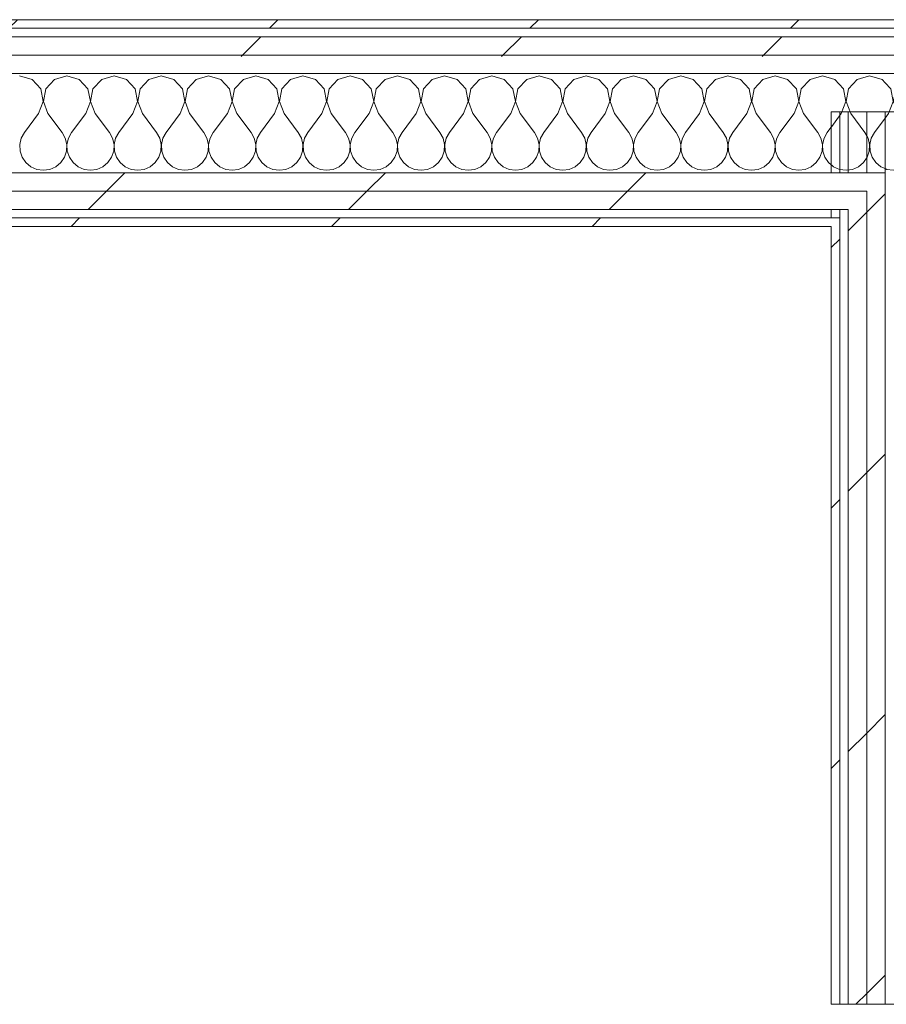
# Model space of a CAD drawing. Header units: millimetres. Extents: x -40968 to 77376, y -17881 to 4746.
# Tile 185 of 256: x 2050 to 2662, y -12619 to -11924. Entities that reach past the tile are written whole.
import ezdxf

# ---------------------------------------------------------------- set-up
doc = ezdxf.new("R2010")
doc.units = ezdxf.units.MM
doc.header["$MEASUREMENT"] = 0
doc.linetypes.add('Wipeout_Contour', pattern=[1000, 0, -1000])
doc.layers.add('Nuevo_08_E_Envans secs', color=7, linetype='Continuous')
doc.layers.add('Nuevo_Puertas Archicad', color=7, linetype='Continuous')
doc.layers.add('Nuevo_08_E_Envans secs_Pluma_Nº__1', color=7, linetype='Continuous', lineweight=5)
doc.layers.add('Nuevo_Puertas Archicad_Pluma_Nº__1', color=7, linetype='Continuous', lineweight=5)
for name, color, linetype, lineweight, true_color in [('Nuevo_08_E_Envans secs_Pluma_Nº__102', 7, 'Continuous', 5, 0xcccccc), ('Nuevo_08_E_Envans secs_Pluma_Nº__171', 171, 'Continuous', 13, 0xaaaaff), ('Nuevo_08_E_Envans secs_Pluma_Nº__177', 7, 'Continuous', 15, 0xf7e046)]:
    doc.layers.add(name, color=color, linetype=linetype, lineweight=lineweight, true_color=true_color)
pattern_1 = [(45, (0, 0), (-183.848, 183.848), [195, -65]), (45, (7e-14, 183.85), (-183.848, 183.848), [195, -65])]

# ---------------------------------------------------------------- blocks, each defined once
blk = doc.blocks.new('Puerta Rápida Enrrollable 27')
at = {"layer": 'Nuevo_Puertas Archicad_Pluma_Nº__1', "color": 7, "linetype": 'Continuous', "lineweight": 5}
for p, q in [((550, 38), (550, 108)), ((550, 25), (550, 38)), ((550, 12), (550, 25)), ((550, 6), (550, 12)), ((550, 0), (550, 6))]:
    blk.add_line(p, q, dxfattribs=at)
blk = doc.blocks.new('Muro_74_5', base_point=(2622.91, -17276.98))
at = {"color": 254, "linetype": 'Wipeout_Contour', "lineweight": 0, "ltscale": 50325.289564}
blk.add_wipeout([(2628.91, -11988.98), (2622.91, -11988.98), (2622.91, -12619.14), (2628.91, -12619.14)], dxfattribs=at).dxf.layer = 'Nuevo_08_E_Envans secs'
at = {"color": 254, "linetype": 'Wipeout_Contour', "lineweight": 0, "ltscale": 49361.365133}
blk.add_wipeout([(2647.91, -12057.98), (2660.91, -12057.98), (2660.91, -12044.98), (2647.91, -12044.98)], dxfattribs=at).dxf.layer = 'Nuevo_08_E_Envans secs'
at = {"layer": 'Nuevo_08_E_Envans secs_Pluma_Nº__171', "linetype": 'Continuous', "lineweight": 13, "true_color": 0xaaaaff}
h = blk.add_hatch(dxfattribs=at)
h.set_pattern_fill('Panellat_HPL_0005', color=161, style=0, pattern_type=2)
h.set_pattern_definition(pattern_1)
h.paths.add_polyline_path([(2628.91, -11988.98), (2622.91, -11988.98), (2622.91, -12619.14), (2628.91, -12619.14)])
at = {"layer": 'Nuevo_08_E_Envans secs_Pluma_Nº__177', "linetype": 'Continuous', "lineweight": 15, "true_color": 0xf7e046}
h = blk.add_hatch(dxfattribs=at)
h.set_pattern_fill('Panellat_HPL_0005', color=53, style=0, pattern_type=2)
h.set_pattern_definition(pattern_1)
h.paths.add_polyline_path([(2647.91, -12057.98), (2660.91, -12057.98), (2660.91, -12044.98), (2647.91, -12044.98)])
at = {"layer": 'Nuevo_08_E_Envans secs_Pluma_Nº__1', "color": 7, "linetype": 'Continuous', "lineweight": 5}
for p, q in [((2628.91, -12619.14), (2628.91, -11988.98)), ((2628.91, -12063.98), (2628.91, -12069.98)), ((2622.91, -12619.14), (2628.91, -12619.14))]:
    blk.add_line(p, q, dxfattribs=at)
at = {"layer": 'Nuevo_08_E_Envans secs_Pluma_Nº__1', "color": 7, "linetype": 'Continuous', "lineweight": 5, "flags": 128}
for points in [[(2628.91, -11988.98), (2622.91, -11988.98)], [(2622.91, -11988.98), (2622.91, -12619.14)]]:
    blk.add_lwpolyline(points, dxfattribs=at)
at = {"color": 254, "linetype": 'Wipeout_Contour', "lineweight": 0, "ltscale": 49398.475929}
blk.add_wipeout([(2647.91, -12063.98), (2660.91, -12063.98), (2660.91, -12057.98), (2647.91, -12057.98)], dxfattribs=at).dxf.layer = 'Nuevo_08_E_Envans secs'
at = {"layer": 'Nuevo_08_E_Envans secs_Pluma_Nº__177', "linetype": 'Continuous', "lineweight": 15, "true_color": 0xf7e046}
h = blk.add_hatch(dxfattribs=at)
h.set_pattern_fill('Panellat_HPL_0005', color=53, style=0, pattern_type=2)
h.set_pattern_definition(pattern_1)
h.paths.add_polyline_path([(2647.91, -12063.98), (2660.91, -12063.98), (2660.91, -12057.98), (2647.91, -12057.98)])
at = {"color": 254, "linetype": 'Wipeout_Contour', "lineweight": 0, "ltscale": 49387.32522}
blk.add_wipeout([(2634.91, -12063.98), (2647.91, -12063.98), (2647.91, -12057.98), (2634.91, -12057.98)], dxfattribs=at).dxf.layer = 'Nuevo_08_E_Envans secs'
at = {"layer": 'Nuevo_08_E_Envans secs_Pluma_Nº__177', "linetype": 'Continuous', "lineweight": 15, "true_color": 0xf7e046}
h = blk.add_hatch(dxfattribs=at)
h.set_pattern_fill('Panellat_HPL_0005', color=53, style=0, pattern_type=2)
h.set_pattern_definition(pattern_1)
h.paths.add_polyline_path([(2634.91, -12063.98), (2647.91, -12063.98), (2647.91, -12057.98), (2634.91, -12057.98)])
at = {"color": 254, "linetype": 'Wipeout_Contour', "lineweight": 0, "ltscale": 49421.915255}
blk.add_wipeout([(2647.91, -12069.98), (2660.91, -12069.98), (2660.91, -12063.98), (2647.91, -12063.98)], dxfattribs=at).dxf.layer = 'Nuevo_08_E_Envans secs'
at = {"layer": 'Nuevo_08_E_Envans secs_Pluma_Nº__177', "linetype": 'Continuous', "lineweight": 15, "true_color": 0xf7e046}
h = blk.add_hatch(dxfattribs=at)
h.set_pattern_fill('Panellat_HPL_0005', color=53, style=0, pattern_type=2)
h.set_pattern_definition(pattern_1)
h.paths.add_polyline_path([(2647.91, -12069.98), (2660.91, -12069.98), (2660.91, -12063.98), (2647.91, -12063.98)])
at = {"color": 254, "linetype": 'Wipeout_Contour', "lineweight": 0, "ltscale": 49410.769836}
blk.add_wipeout([(2634.91, -12069.98), (2647.91, -12069.98), (2647.91, -12063.98), (2634.91, -12063.98)], dxfattribs=at).dxf.layer = 'Nuevo_08_E_Envans secs'
at = {"layer": 'Nuevo_08_E_Envans secs_Pluma_Nº__177', "linetype": 'Continuous', "lineweight": 15, "true_color": 0xf7e046}
h = blk.add_hatch(dxfattribs=at)
h.set_pattern_fill('Panellat_HPL_0005', color=53, style=0, pattern_type=2)
h.set_pattern_definition(pattern_1)
h.paths.add_polyline_path([(2634.91, -12069.98), (2647.91, -12069.98), (2647.91, -12063.98), (2634.91, -12063.98)])
at = {"color": 254, "linetype": 'Wipeout_Contour', "lineweight": 0, "ltscale": 50349.226129}
blk.add_wipeout([(2660.91, -11988.98), (2647.91, -11988.98), (2647.91, -12619.14), (2660.91, -12619.14)], dxfattribs=at).dxf.layer = 'Nuevo_08_E_Envans secs'
at = {"layer": 'Nuevo_08_E_Envans secs_Pluma_Nº__177', "linetype": 'Continuous', "lineweight": 15, "true_color": 0xf7e046}
h = blk.add_hatch(dxfattribs=at)
h.set_pattern_fill('Panellat_HPL_0005', color=53, style=0, pattern_type=2)
h.set_pattern_definition(pattern_1)
h.paths.add_polyline_path([(2660.91, -11988.98), (2647.91, -11988.98), (2647.91, -12619.14), (2660.91, -12619.14)])
at = {"layer": 'Nuevo_08_E_Envans secs_Pluma_Nº__1', "color": 7, "linetype": 'Continuous', "lineweight": 5}
for p, q in [((2660.91, -12619.14), (2660.91, -11988.98)), ((2660.91, -12031.98), (2660.91, -12044.98)), ((2660.91, -12044.98), (2660.91, -12057.98)), ((2660.91, -12057.98), (2660.91, -12063.98)), ((2660.91, -12063.98), (2660.91, -12069.98)), ((2660.91, -12619.14), (2730.91, -12619.14))]:
    blk.add_line(p, q, dxfattribs=at)
at = {"layer": 'Nuevo_08_E_Envans secs_Pluma_Nº__1', "color": 7, "linetype": 'Continuous', "lineweight": 5, "flags": 128}
blk.add_lwpolyline([(2730.91, -11988.98), (2660.91, -11988.98)], dxfattribs=at)
at = {"color": 254, "linetype": 'Wipeout_Contour', "lineweight": 0, "ltscale": 50338.279406}
blk.add_wipeout([(2647.91, -11988.98), (2634.91, -11988.98), (2634.91, -12619.14), (2647.91, -12619.14)], dxfattribs=at).dxf.layer = 'Nuevo_08_E_Envans secs'
at = {"layer": 'Nuevo_08_E_Envans secs_Pluma_Nº__177', "linetype": 'Continuous', "lineweight": 15, "true_color": 0xf7e046}
h = blk.add_hatch(dxfattribs=at)
h.set_pattern_fill('Panellat_HPL_0005', color=53, style=0, pattern_type=2)
h.set_pattern_definition(pattern_1)
h.paths.add_polyline_path([(2647.91, -11988.98), (2634.91, -11988.98), (2634.91, -12619.14), (2647.91, -12619.14)])
at = {"layer": 'Nuevo_08_E_Envans secs_Pluma_Nº__1', "color": 7, "linetype": 'Continuous', "lineweight": 5}
for p, q in [((2634.91, -12619.14), (2634.91, -11988.98)), ((2647.91, -12619.14), (2647.91, -11988.98)), ((2647.91, -12044.98), (2647.91, -12057.98)), ((2634.91, -12057.98), (2634.91, -12063.98)), ((2647.91, -12057.98), (2647.91, -12063.98)), ((2634.91, -12063.98), (2634.91, -12069.98)), ((2647.91, -12063.98), (2647.91, -12069.98)), ((2628.91, -12619.14), (2634.91, -12619.14)), ((2634.91, -12619.14), (2647.91, -12619.14)), ((2647.91, -12619.14), (2660.91, -12619.14))]:
    blk.add_line(p, q, dxfattribs=at)
at = {"layer": 'Nuevo_08_E_Envans secs_Pluma_Nº__1', "color": 7, "linetype": 'Continuous', "lineweight": 5, "flags": 128}
for points in [[(2634.91, -11988.98), (2628.91, -11988.98)], [(2647.91, -11988.98), (2634.91, -11988.98)], [(2660.91, -11988.98), (2647.91, -11988.98)]]:
    blk.add_lwpolyline(points, dxfattribs=at)
at = {"layer": 'Nuevo_Puertas Archicad', "color": 253, "linetype": 'Continuous', "lineweight": 5, "true_color": 0xa4a4a6, "xscale": -1, "zscale": 1000, "rotation": 270}
blk.add_blockref('Puerta Rápida Enrrollable 27', (2622.91, -13169.14), dxfattribs=at)
blk = doc.blocks.new('*X401')
at = {"layer": 'Nuevo_08_E_Envans secs_Pluma_Nº__102', "color": 254, "linetype": 'Continuous', "lineweight": 5, "true_color": 0xcccccc}
for p, q in [((2683.33, -11963.64), (2674.57, -11966.13)), ((2692.1, -11966.13), (2683.33, -11963.64)), ((2716.67, -11963.64), (2707.9, -11966.13)), ((2725.43, -11966.13), (2716.67, -11963.64)), ((2664.91, -11972.86), (2660.91, -11968.49)), ((2674.57, -11966.13), (2668.43, -11972.86)), ((2698.24, -11972.86), (2692.1, -11966.13)), ((2707.9, -11966.13), (2701.76, -11972.86)), ((2730.91, -11972.13), (2725.43, -11966.13)), ((2666.6, -11981.81), (2664.91, -11972.86)), ((2668.43, -11972.86), (2666.73, -11981.81)), ((2699.93, -11981.81), (2698.24, -11972.86)), ((2701.76, -11972.86), (2700.07, -11981.81)), ((2663.33, -11990.31), (2666.6, -11981.81)), ((2666.73, -11981.81), (2670, -11990.31)), ((2696.67, -11990.31), (2699.93, -11981.81)), ((2700.07, -11981.81), (2703.33, -11990.31)), ((2663.33, -11990.31), (2660.91, -11993.54)), ((2670, -11990.31), (2680, -12003.64)), ((2696.67, -11990.31), (2686.67, -12003.64)), ((2703.33, -11990.31), (2713.33, -12003.64)), ((2730, -11990.31), (2720, -12003.64)), ((2730, -11990.31), (2730.91, -11987.93)), ((2682.23, -12007.67), (2680, -12003.64)), ((2686.67, -12003.64), (2684.44, -12007.67)), ((2715.56, -12007.67), (2713.33, -12003.64)), ((2720, -12003.64), (2717.77, -12007.67)), ((2683.27, -12012.15), (2682.23, -12007.67)), ((2683.04, -12016.74), (2683.27, -12012.15)), ((2684.44, -12007.67), (2683.4, -12012.15)), ((2683.4, -12012.15), (2683.62, -12016.74)), ((2716.6, -12012.15), (2715.56, -12007.67)), ((2716.38, -12016.74), (2716.6, -12012.15)), ((2717.77, -12007.67), (2716.73, -12012.15)), ((2716.73, -12012.15), (2716.96, -12016.74)), ((2681.57, -12021.1), (2683.04, -12016.74)), ((2683.62, -12016.74), (2685.09, -12021.1)), ((2714.91, -12021.1), (2716.38, -12016.74)), ((2716.96, -12016.74), (2718.43, -12021.1)), ((2675.43, -12027.82), (2678.97, -12024.89)), ((2678.97, -12024.89), (2681.57, -12021.1)), ((2685.09, -12021.1), (2687.7, -12024.89)), ((2687.7, -12024.89), (2691.24, -12027.82)), ((2708.76, -12027.82), (2712.3, -12024.89)), ((2712.3, -12024.89), (2714.91, -12021.1)), ((2718.43, -12021.1), (2721.03, -12024.89)), ((2721.03, -12024.89), (2724.57, -12027.82)), ((2660.91, -12029.15), (2662.11, -12029.67)), ((2662.11, -12029.67), (2666.67, -12030.31)), ((2666.67, -12030.31), (2671.22, -12029.67)), ((2671.22, -12029.67), (2675.43, -12027.82)), ((2691.24, -12027.82), (2695.45, -12029.67)), ((2695.45, -12029.67), (2700, -12030.31)), ((2700, -12030.31), (2704.55, -12029.67)), ((2704.55, -12029.67), (2708.76, -12027.82)), ((2724.57, -12027.82), (2728.78, -12029.67)), ((2728.78, -12029.67), (2730.91, -12029.97))]:
    blk.add_line(p, q, dxfattribs=at)
blk = doc.blocks.new('*X402')
at = {"layer": 'Nuevo_08_E_Envans secs_Pluma_Nº__102', "color": 254, "linetype": 'Continuous', "lineweight": 5, "true_color": 0xcccccc}
for p, q in [((2058.76, -11966.13), (2050, -11963.64)), ((2083.33, -11963.64), (2074.57, -11966.13)), ((2092.1, -11966.13), (2083.33, -11963.64)), ((2116.67, -11963.64), (2107.9, -11966.13)), ((2125.43, -11966.13), (2116.67, -11963.64)), ((2150, -11963.64), (2141.24, -11966.13)), ((2158.76, -11966.13), (2150, -11963.64)), ((2183.33, -11963.64), (2174.57, -11966.13)), ((2192.1, -11966.13), (2183.33, -11963.64)), ((2216.67, -11963.64), (2207.9, -11966.13)), ((2225.43, -11966.13), (2216.67, -11963.64)), ((2250, -11963.64), (2241.24, -11966.13)), ((2258.76, -11966.13), (2250, -11963.64)), ((2283.33, -11963.64), (2274.57, -11966.13)), ((2292.1, -11966.13), (2283.33, -11963.64)), ((2316.67, -11963.64), (2307.9, -11966.13)), ((2325.43, -11966.13), (2316.67, -11963.64)), ((2350, -11963.64), (2341.24, -11966.13)), ((2358.76, -11966.13), (2350, -11963.64)), ((2383.33, -11963.64), (2374.57, -11966.13)), ((2392.1, -11966.13), (2383.33, -11963.64)), ((2416.67, -11963.64), (2407.9, -11966.13)), ((2425.43, -11966.13), (2416.67, -11963.64)), ((2450, -11963.64), (2441.24, -11966.13)), ((2458.76, -11966.13), (2450, -11963.64)), ((2483.33, -11963.64), (2474.57, -11966.13)), ((2492.1, -11966.13), (2483.33, -11963.64)), ((2516.67, -11963.64), (2507.9, -11966.13)), ((2525.43, -11966.13), (2516.67, -11963.64)), ((2550, -11963.64), (2541.24, -11966.13)), ((2558.76, -11966.13), (2550, -11963.64)), ((2583.33, -11963.64), (2574.57, -11966.13)), ((2592.1, -11966.13), (2583.33, -11963.64)), ((2616.67, -11963.64), (2607.9, -11966.13)), ((2625.43, -11966.13), (2616.67, -11963.64)), ((2650, -11963.64), (2641.24, -11966.13)), ((2658.76, -11966.13), (2650, -11963.64)), ((2064.91, -11972.86), (2058.76, -11966.13)), ((2074.57, -11966.13), (2068.43, -11972.86)), ((2098.24, -11972.86), (2092.1, -11966.13)), ((2107.9, -11966.13), (2101.76, -11972.86)), ((2131.57, -11972.86), (2125.43, -11966.13)), ((2141.24, -11966.13), (2135.09, -11972.86)), ((2164.91, -11972.86), (2158.76, -11966.13)), ((2174.57, -11966.13), (2168.43, -11972.86)), ((2198.24, -11972.86), (2192.1, -11966.13)), ((2207.9, -11966.13), (2201.76, -11972.86)), ((2231.57, -11972.86), (2225.43, -11966.13)), ((2241.24, -11966.13), (2235.09, -11972.86)), ((2264.91, -11972.86), (2258.76, -11966.13)), ((2274.57, -11966.13), (2268.43, -11972.86)), ((2298.24, -11972.86), (2292.1, -11966.13)), ((2307.9, -11966.13), (2301.76, -11972.86)), ((2331.57, -11972.86), (2325.43, -11966.13)), ((2341.24, -11966.13), (2335.09, -11972.86)), ((2364.91, -11972.86), (2358.76, -11966.13)), ((2374.57, -11966.13), (2368.43, -11972.86)), ((2398.24, -11972.86), (2392.1, -11966.13)), ((2407.9, -11966.13), (2401.76, -11972.86)), ((2431.57, -11972.86), (2425.43, -11966.13)), ((2441.24, -11966.13), (2435.09, -11972.86)), ((2464.91, -11972.86), (2458.76, -11966.13)), ((2474.57, -11966.13), (2468.43, -11972.86)), ((2498.24, -11972.86), (2492.1, -11966.13)), ((2507.9, -11966.13), (2501.76, -11972.86)), ((2531.57, -11972.86), (2525.43, -11966.13)), ((2541.24, -11966.13), (2535.09, -11972.86)), ((2564.91, -11972.86), (2558.76, -11966.13)), ((2574.57, -11966.13), (2568.43, -11972.86)), ((2598.24, -11972.86), (2592.1, -11966.13)), ((2607.9, -11966.13), (2601.76, -11972.86)), ((2631.57, -11972.86), (2625.43, -11966.13)), ((2641.24, -11966.13), (2635.09, -11972.86)), ((2660.91, -11968.49), (2658.76, -11966.13)), ((2066.6, -11981.81), (2064.91, -11972.86)), ((2068.43, -11972.86), (2066.73, -11981.81)), ((2099.93, -11981.81), (2098.24, -11972.86)), ((2101.76, -11972.86), (2100.07, -11981.81)), ((2133.27, -11981.81), (2131.57, -11972.86)), ((2135.09, -11972.86), (2133.4, -11981.81)), ((2166.6, -11981.81), (2164.91, -11972.86)), ((2168.43, -11972.86), (2166.73, -11981.81)), ((2199.93, -11981.81), (2198.24, -11972.86)), ((2201.76, -11972.86), (2200.07, -11981.81)), ((2233.27, -11981.81), (2231.57, -11972.86)), ((2235.09, -11972.86), (2233.4, -11981.81)), ((2266.6, -11981.81), (2264.91, -11972.86)), ((2268.43, -11972.86), (2266.73, -11981.81)), ((2299.93, -11981.81), (2298.24, -11972.86)), ((2301.76, -11972.86), (2300.07, -11981.81)), ((2333.27, -11981.81), (2331.57, -11972.86)), ((2335.09, -11972.86), (2333.4, -11981.81)), ((2366.6, -11981.81), (2364.91, -11972.86)), ((2368.43, -11972.86), (2366.73, -11981.81)), ((2399.93, -11981.81), (2398.24, -11972.86)), ((2401.76, -11972.86), (2400.07, -11981.81)), ((2433.27, -11981.81), (2431.57, -11972.86)), ((2435.09, -11972.86), (2433.4, -11981.81)), ((2466.6, -11981.81), (2464.91, -11972.86)), ((2468.43, -11972.86), (2466.73, -11981.81)), ((2499.93, -11981.81), (2498.24, -11972.86)), ((2501.76, -11972.86), (2500.07, -11981.81)), ((2533.27, -11981.81), (2531.57, -11972.86)), ((2535.09, -11972.86), (2533.4, -11981.81)), ((2566.6, -11981.81), (2564.91, -11972.86)), ((2568.43, -11972.86), (2566.73, -11981.81)), ((2599.93, -11981.81), (2598.24, -11972.86)), ((2601.76, -11972.86), (2600.07, -11981.81)), ((2633.27, -11981.81), (2631.57, -11972.86)), ((2635.09, -11972.86), (2633.4, -11981.81)), ((2063.33, -11990.31), (2066.6, -11981.81)), ((2066.73, -11981.81), (2070, -11990.31)), ((2096.67, -11990.31), (2099.93, -11981.81)), ((2100.07, -11981.81), (2103.33, -11990.31)), ((2130, -11990.31), (2133.27, -11981.81)), ((2133.4, -11981.81), (2136.67, -11990.31)), ((2163.33, -11990.31), (2166.6, -11981.81)), ((2166.73, -11981.81), (2170, -11990.31)), ((2196.67, -11990.31), (2199.93, -11981.81)), ((2200.07, -11981.81), (2203.33, -11990.31)), ((2230, -11990.31), (2233.27, -11981.81)), ((2233.4, -11981.81), (2236.67, -11990.31)), ((2263.33, -11990.31), (2266.6, -11981.81)), ((2266.73, -11981.81), (2270, -11990.31)), ((2296.67, -11990.31), (2299.93, -11981.81)), ((2300.07, -11981.81), (2303.33, -11990.31)), ((2330, -11990.31), (2333.27, -11981.81)), ((2333.4, -11981.81), (2336.67, -11990.31)), ((2363.33, -11990.31), (2366.6, -11981.81)), ((2366.73, -11981.81), (2370, -11990.31)), ((2396.67, -11990.31), (2399.93, -11981.81)), ((2400.07, -11981.81), (2403.33, -11990.31)), ((2430, -11990.31), (2433.27, -11981.81)), ((2433.4, -11981.81), (2436.67, -11990.31)), ((2463.33, -11990.31), (2466.6, -11981.81)), ((2466.73, -11981.81), (2470, -11990.31)), ((2496.67, -11990.31), (2499.93, -11981.81)), ((2500.07, -11981.81), (2503.33, -11990.31)), ((2530, -11990.31), (2533.27, -11981.81)), ((2533.4, -11981.81), (2536.67, -11990.31)), ((2563.33, -11990.31), (2566.6, -11981.81)), ((2566.73, -11981.81), (2570, -11990.31)), ((2596.67, -11990.31), (2599.93, -11981.81)), ((2600.07, -11981.81), (2603.33, -11990.31)), ((2630, -11990.31), (2633.27, -11981.81)), ((2633.4, -11981.81), (2636.67, -11990.31)), ((2063.33, -11990.31), (2053.33, -12003.64)), ((2070, -11990.31), (2080, -12003.64)), ((2096.67, -11990.31), (2086.67, -12003.64)), ((2103.33, -11990.31), (2113.33, -12003.64)), ((2130, -11990.31), (2120, -12003.64)), ((2136.67, -11990.31), (2146.67, -12003.64)), ((2163.33, -11990.31), (2153.33, -12003.64)), ((2170, -11990.31), (2180, -12003.64)), ((2196.67, -11990.31), (2186.67, -12003.64)), ((2203.33, -11990.31), (2213.33, -12003.64)), ((2230, -11990.31), (2220, -12003.64)), ((2236.67, -11990.31), (2246.67, -12003.64)), ((2263.33, -11990.31), (2253.33, -12003.64)), ((2270, -11990.31), (2280, -12003.64)), ((2296.67, -11990.31), (2286.67, -12003.64)), ((2303.33, -11990.31), (2313.33, -12003.64)), ((2330, -11990.31), (2320, -12003.64)), ((2336.67, -11990.31), (2346.67, -12003.64)), ((2363.33, -11990.31), (2353.33, -12003.64)), ((2370, -11990.31), (2380, -12003.64)), ((2396.67, -11990.31), (2386.67, -12003.64)), ((2403.33, -11990.31), (2413.33, -12003.64)), ((2430, -11990.31), (2420, -12003.64)), ((2436.67, -11990.31), (2446.67, -12003.64)), ((2463.33, -11990.31), (2453.33, -12003.64)), ((2470, -11990.31), (2480, -12003.64)), ((2496.67, -11990.31), (2486.67, -12003.64)), ((2503.33, -11990.31), (2513.33, -12003.64)), ((2530, -11990.31), (2520, -12003.64)), ((2536.67, -11990.31), (2546.67, -12003.64)), ((2563.33, -11990.31), (2553.33, -12003.64)), ((2570, -11990.31), (2580, -12003.64)), ((2596.67, -11990.31), (2586.67, -12003.64)), ((2603.33, -11990.31), (2613.33, -12003.64)), ((2630, -11990.31), (2620, -12003.64)), ((2636.67, -11990.31), (2646.67, -12003.64)), ((2660.91, -11993.54), (2653.33, -12003.64)), ((2053.33, -12003.64), (2051.11, -12007.67)), ((2082.23, -12007.67), (2080, -12003.64)), ((2086.67, -12003.64), (2084.44, -12007.67)), ((2115.56, -12007.67), (2113.33, -12003.64)), ((2120, -12003.64), (2117.77, -12007.67)), ((2148.89, -12007.67), (2146.67, -12003.64)), ((2153.33, -12003.64), (2151.11, -12007.67)), ((2182.23, -12007.67), (2180, -12003.64)), ((2186.67, -12003.64), (2184.44, -12007.67)), ((2215.56, -12007.67), (2213.33, -12003.64)), ((2220, -12003.64), (2217.77, -12007.67)), ((2248.89, -12007.67), (2246.67, -12003.64)), ((2253.33, -12003.64), (2251.11, -12007.67)), ((2282.23, -12007.67), (2280, -12003.64)), ((2286.67, -12003.64), (2284.44, -12007.67)), ((2315.56, -12007.67), (2313.33, -12003.64)), ((2320, -12003.64), (2317.77, -12007.67)), ((2348.89, -12007.67), (2346.67, -12003.64)), ((2353.33, -12003.64), (2351.11, -12007.67)), ((2382.23, -12007.67), (2380, -12003.64)), ((2386.67, -12003.64), (2384.44, -12007.67)), ((2415.56, -12007.67), (2413.33, -12003.64)), ((2420, -12003.64), (2417.77, -12007.67)), ((2448.89, -12007.67), (2446.67, -12003.64)), ((2453.33, -12003.64), (2451.11, -12007.67)), ((2482.23, -12007.67), (2480, -12003.64)), ((2486.67, -12003.64), (2484.44, -12007.67)), ((2515.56, -12007.67), (2513.33, -12003.64)), ((2520, -12003.64), (2517.77, -12007.67)), ((2548.89, -12007.67), (2546.67, -12003.64)), ((2553.33, -12003.64), (2551.11, -12007.67)), ((2582.23, -12007.67), (2580, -12003.64)), ((2586.67, -12003.64), (2584.44, -12007.67)), ((2615.56, -12007.67), (2613.33, -12003.64)), ((2620, -12003.64), (2617.77, -12007.67)), ((2648.89, -12007.67), (2646.67, -12003.64)), ((2653.33, -12003.64), (2651.11, -12007.67)), ((2051.11, -12007.67), (2050.07, -12012.15)), ((2050.07, -12012.15), (2050.29, -12016.74)), ((2083.27, -12012.15), (2082.23, -12007.67)), ((2083.04, -12016.74), (2083.27, -12012.15)), ((2084.44, -12007.67), (2083.4, -12012.15)), ((2083.4, -12012.15), (2083.62, -12016.74)), ((2116.6, -12012.15), (2115.56, -12007.67)), ((2116.38, -12016.74), (2116.6, -12012.15)), ((2117.77, -12007.67), (2116.73, -12012.15)), ((2116.73, -12012.15), (2116.96, -12016.74)), ((2149.93, -12012.15), (2148.89, -12007.67)), ((2149.71, -12016.74), (2149.93, -12012.15)), ((2151.11, -12007.67), (2150.07, -12012.15)), ((2150.07, -12012.15), (2150.29, -12016.74)), ((2183.27, -12012.15), (2182.23, -12007.67)), ((2183.04, -12016.74), (2183.27, -12012.15)), ((2184.44, -12007.67), (2183.4, -12012.15)), ((2183.4, -12012.15), (2183.62, -12016.74)), ((2216.6, -12012.15), (2215.56, -12007.67)), ((2216.38, -12016.74), (2216.6, -12012.15)), ((2217.77, -12007.67), (2216.73, -12012.15)), ((2216.73, -12012.15), (2216.96, -12016.74)), ((2249.93, -12012.15), (2248.89, -12007.67)), ((2249.71, -12016.74), (2249.93, -12012.15)), ((2251.11, -12007.67), (2250.07, -12012.15)), ((2250.07, -12012.15), (2250.29, -12016.74)), ((2283.27, -12012.15), (2282.23, -12007.67)), ((2283.04, -12016.74), (2283.27, -12012.15)), ((2284.44, -12007.67), (2283.4, -12012.15)), ((2283.4, -12012.15), (2283.62, -12016.74)), ((2316.6, -12012.15), (2315.56, -12007.67)), ((2316.38, -12016.74), (2316.6, -12012.15)), ((2317.77, -12007.67), (2316.73, -12012.15)), ((2316.73, -12012.15), (2316.96, -12016.74)), ((2349.93, -12012.15), (2348.89, -12007.67)), ((2349.71, -12016.74), (2349.93, -12012.15)), ((2351.11, -12007.67), (2350.07, -12012.15)), ((2350.07, -12012.15), (2350.29, -12016.74)), ((2383.27, -12012.15), (2382.23, -12007.67)), ((2383.04, -12016.74), (2383.27, -12012.15)), ((2384.44, -12007.67), (2383.4, -12012.15)), ((2383.4, -12012.15), (2383.62, -12016.74)), ((2416.6, -12012.15), (2415.56, -12007.67)), ((2416.38, -12016.74), (2416.6, -12012.15)), ((2417.77, -12007.67), (2416.73, -12012.15)), ((2416.73, -12012.15), (2416.96, -12016.74)), ((2449.93, -12012.15), (2448.89, -12007.67)), ((2449.71, -12016.74), (2449.93, -12012.15)), ((2451.11, -12007.67), (2450.07, -12012.15)), ((2450.07, -12012.15), (2450.29, -12016.74)), ((2483.27, -12012.15), (2482.23, -12007.67)), ((2483.04, -12016.74), (2483.27, -12012.15)), ((2484.44, -12007.67), (2483.4, -12012.15)), ((2483.4, -12012.15), (2483.62, -12016.74)), ((2516.6, -12012.15), (2515.56, -12007.67)), ((2516.38, -12016.74), (2516.6, -12012.15)), ((2517.77, -12007.67), (2516.73, -12012.15)), ((2516.73, -12012.15), (2516.96, -12016.74)), ((2549.93, -12012.15), (2548.89, -12007.67)), ((2549.71, -12016.74), (2549.93, -12012.15)), ((2551.11, -12007.67), (2550.07, -12012.15)), ((2550.07, -12012.15), (2550.29, -12016.74)), ((2583.27, -12012.15), (2582.23, -12007.67)), ((2583.04, -12016.74), (2583.27, -12012.15)), ((2584.44, -12007.67), (2583.4, -12012.15)), ((2583.4, -12012.15), (2583.62, -12016.74)), ((2616.6, -12012.15), (2615.56, -12007.67)), ((2616.38, -12016.74), (2616.6, -12012.15)), ((2617.77, -12007.67), (2616.73, -12012.15)), ((2616.73, -12012.15), (2616.96, -12016.74)), ((2649.93, -12012.15), (2648.89, -12007.67)), ((2649.71, -12016.74), (2649.93, -12012.15)), ((2651.11, -12007.67), (2650.07, -12012.15)), ((2650.07, -12012.15), (2650.29, -12016.74)), ((2050.29, -12016.74), (2051.76, -12021.1)), ((2081.57, -12021.1), (2083.04, -12016.74)), ((2083.62, -12016.74), (2085.09, -12021.1)), ((2114.91, -12021.1), (2116.38, -12016.74)), ((2116.96, -12016.74), (2118.43, -12021.1)), ((2148.24, -12021.1), (2149.71, -12016.74)), ((2150.29, -12016.74), (2151.76, -12021.1)), ((2181.57, -12021.1), (2183.04, -12016.74)), ((2183.62, -12016.74), (2185.09, -12021.1)), ((2214.91, -12021.1), (2216.38, -12016.74)), ((2216.96, -12016.74), (2218.43, -12021.1)), ((2248.24, -12021.1), (2249.71, -12016.74)), ((2250.29, -12016.74), (2251.76, -12021.1)), ((2281.57, -12021.1), (2283.04, -12016.74)), ((2283.62, -12016.74), (2285.09, -12021.1)), ((2314.91, -12021.1), (2316.38, -12016.74)), ((2316.96, -12016.74), (2318.43, -12021.1)), ((2348.24, -12021.1), (2349.71, -12016.74)), ((2350.29, -12016.74), (2351.76, -12021.1)), ((2381.57, -12021.1), (2383.04, -12016.74)), ((2383.62, -12016.74), (2385.09, -12021.1)), ((2414.91, -12021.1), (2416.38, -12016.74)), ((2416.96, -12016.74), (2418.43, -12021.1)), ((2448.24, -12021.1), (2449.71, -12016.74)), ((2450.29, -12016.74), (2451.76, -12021.1)), ((2481.57, -12021.1), (2483.04, -12016.74)), ((2483.62, -12016.74), (2485.09, -12021.1)), ((2514.91, -12021.1), (2516.38, -12016.74)), ((2516.96, -12016.74), (2518.43, -12021.1)), ((2548.24, -12021.1), (2549.71, -12016.74)), ((2550.29, -12016.74), (2551.76, -12021.1)), ((2581.57, -12021.1), (2583.04, -12016.74)), ((2583.62, -12016.74), (2585.09, -12021.1)), ((2614.91, -12021.1), (2616.38, -12016.74)), ((2616.96, -12016.74), (2618.43, -12021.1)), ((2648.24, -12021.1), (2649.71, -12016.74)), ((2650.29, -12016.74), (2651.76, -12021.1)), ((2051.76, -12021.1), (2054.36, -12024.89)), ((2054.36, -12024.89), (2057.9, -12027.82)), ((2075.43, -12027.82), (2078.97, -12024.89)), ((2078.97, -12024.89), (2081.57, -12021.1)), ((2085.09, -12021.1), (2087.7, -12024.89)), ((2087.7, -12024.89), (2091.24, -12027.82)), ((2108.76, -12027.82), (2112.3, -12024.89)), ((2112.3, -12024.89), (2114.91, -12021.1)), ((2118.43, -12021.1), (2121.03, -12024.89)), ((2121.03, -12024.89), (2124.57, -12027.82)), ((2142.1, -12027.82), (2145.64, -12024.89)), ((2145.64, -12024.89), (2148.24, -12021.1)), ((2151.76, -12021.1), (2154.36, -12024.89)), ((2154.36, -12024.89), (2157.9, -12027.82)), ((2175.43, -12027.82), (2178.97, -12024.89)), ((2178.97, -12024.89), (2181.57, -12021.1)), ((2185.09, -12021.1), (2187.7, -12024.89)), ((2187.7, -12024.89), (2191.24, -12027.82)), ((2208.76, -12027.82), (2212.3, -12024.89)), ((2212.3, -12024.89), (2214.91, -12021.1)), ((2218.43, -12021.1), (2221.03, -12024.89)), ((2221.03, -12024.89), (2224.57, -12027.82)), ((2242.1, -12027.82), (2245.64, -12024.89)), ((2245.64, -12024.89), (2248.24, -12021.1)), ((2251.76, -12021.1), (2254.36, -12024.89)), ((2254.36, -12024.89), (2257.9, -12027.82)), ((2275.43, -12027.82), (2278.97, -12024.89)), ((2278.97, -12024.89), (2281.57, -12021.1)), ((2285.09, -12021.1), (2287.7, -12024.89)), ((2287.7, -12024.89), (2291.24, -12027.82)), ((2308.76, -12027.82), (2312.3, -12024.89)), ((2312.3, -12024.89), (2314.91, -12021.1)), ((2318.43, -12021.1), (2321.03, -12024.89)), ((2321.03, -12024.89), (2324.57, -12027.82)), ((2342.1, -12027.82), (2345.64, -12024.89)), ((2345.64, -12024.89), (2348.24, -12021.1)), ((2351.76, -12021.1), (2354.36, -12024.89)), ((2354.36, -12024.89), (2357.9, -12027.82)), ((2375.43, -12027.82), (2378.97, -12024.89)), ((2378.97, -12024.89), (2381.57, -12021.1)), ((2385.09, -12021.1), (2387.7, -12024.89)), ((2387.7, -12024.89), (2391.24, -12027.82)), ((2408.76, -12027.82), (2412.3, -12024.89)), ((2412.3, -12024.89), (2414.91, -12021.1)), ((2418.43, -12021.1), (2421.03, -12024.89)), ((2421.03, -12024.89), (2424.57, -12027.82)), ((2442.1, -12027.82), (2445.64, -12024.89)), ((2445.64, -12024.89), (2448.24, -12021.1)), ((2451.76, -12021.1), (2454.36, -12024.89)), ((2454.36, -12024.89), (2457.9, -12027.82)), ((2475.43, -12027.82), (2478.97, -12024.89)), ((2478.97, -12024.89), (2481.57, -12021.1)), ((2485.09, -12021.1), (2487.7, -12024.89)), ((2487.7, -12024.89), (2491.24, -12027.82)), ((2508.76, -12027.82), (2512.3, -12024.89)), ((2512.3, -12024.89), (2514.91, -12021.1)), ((2518.43, -12021.1), (2521.03, -12024.89)), ((2521.03, -12024.89), (2524.57, -12027.82)), ((2542.1, -12027.82), (2545.64, -12024.89)), ((2545.64, -12024.89), (2548.24, -12021.1)), ((2551.76, -12021.1), (2554.36, -12024.89)), ((2554.36, -12024.89), (2557.9, -12027.82)), ((2575.43, -12027.82), (2578.97, -12024.89)), ((2578.97, -12024.89), (2581.57, -12021.1)), ((2585.09, -12021.1), (2587.7, -12024.89)), ((2587.7, -12024.89), (2591.24, -12027.82)), ((2608.76, -12027.82), (2612.3, -12024.89)), ((2612.3, -12024.89), (2614.91, -12021.1)), ((2618.43, -12021.1), (2621.03, -12024.89)), ((2621.03, -12024.89), (2624.57, -12027.82)), ((2642.1, -12027.82), (2645.64, -12024.89)), ((2645.64, -12024.89), (2648.24, -12021.1)), ((2651.76, -12021.1), (2654.36, -12024.89)), ((2654.36, -12024.89), (2657.9, -12027.82)), ((2057.9, -12027.82), (2062.11, -12029.67)), ((2062.11, -12029.67), (2066.67, -12030.31)), ((2066.67, -12030.31), (2071.22, -12029.67)), ((2071.22, -12029.67), (2075.43, -12027.82)), ((2091.24, -12027.82), (2095.45, -12029.67)), ((2095.45, -12029.67), (2100, -12030.31)), ((2100, -12030.31), (2104.55, -12029.67)), ((2104.55, -12029.67), (2108.76, -12027.82)), ((2124.57, -12027.82), (2128.78, -12029.67)), ((2128.78, -12029.67), (2133.33, -12030.31)), ((2133.33, -12030.31), (2137.89, -12029.67)), ((2137.89, -12029.67), (2142.1, -12027.82)), ((2157.9, -12027.82), (2162.11, -12029.67)), ((2162.11, -12029.67), (2166.67, -12030.31)), ((2166.67, -12030.31), (2171.22, -12029.67)), ((2171.22, -12029.67), (2175.43, -12027.82)), ((2191.24, -12027.82), (2195.45, -12029.67)), ((2195.45, -12029.67), (2200, -12030.31)), ((2200, -12030.31), (2204.55, -12029.67)), ((2204.55, -12029.67), (2208.76, -12027.82)), ((2224.57, -12027.82), (2228.78, -12029.67)), ((2228.78, -12029.67), (2233.33, -12030.31)), ((2233.33, -12030.31), (2237.89, -12029.67)), ((2237.89, -12029.67), (2242.1, -12027.82)), ((2257.9, -12027.82), (2262.11, -12029.67)), ((2262.11, -12029.67), (2266.67, -12030.31)), ((2266.67, -12030.31), (2271.22, -12029.67)), ((2271.22, -12029.67), (2275.43, -12027.82)), ((2291.24, -12027.82), (2295.45, -12029.67)), ((2295.45, -12029.67), (2300, -12030.31)), ((2300, -12030.31), (2304.55, -12029.67)), ((2304.55, -12029.67), (2308.76, -12027.82)), ((2324.57, -12027.82), (2328.78, -12029.67)), ((2328.78, -12029.67), (2333.33, -12030.31)), ((2333.33, -12030.31), (2337.89, -12029.67)), ((2337.89, -12029.67), (2342.1, -12027.82)), ((2357.9, -12027.82), (2362.11, -12029.67)), ((2362.11, -12029.67), (2366.67, -12030.31)), ((2366.67, -12030.31), (2371.22, -12029.67)), ((2371.22, -12029.67), (2375.43, -12027.82)), ((2391.24, -12027.82), (2395.45, -12029.67)), ((2395.45, -12029.67), (2400, -12030.31)), ((2400, -12030.31), (2404.55, -12029.67)), ((2404.55, -12029.67), (2408.76, -12027.82)), ((2424.57, -12027.82), (2428.78, -12029.67)), ((2428.78, -12029.67), (2433.33, -12030.31)), ((2433.33, -12030.31), (2437.89, -12029.67)), ((2437.89, -12029.67), (2442.1, -12027.82)), ((2457.9, -12027.82), (2462.11, -12029.67)), ((2462.11, -12029.67), (2466.67, -12030.31)), ((2466.67, -12030.31), (2471.22, -12029.67)), ((2471.22, -12029.67), (2475.43, -12027.82)), ((2491.24, -12027.82), (2495.45, -12029.67)), ((2495.45, -12029.67), (2500, -12030.31)), ((2500, -12030.31), (2504.55, -12029.67)), ((2504.55, -12029.67), (2508.76, -12027.82)), ((2524.57, -12027.82), (2528.78, -12029.67)), ((2528.78, -12029.67), (2533.33, -12030.31)), ((2533.33, -12030.31), (2537.89, -12029.67)), ((2537.89, -12029.67), (2542.1, -12027.82)), ((2557.9, -12027.82), (2562.11, -12029.67)), ((2562.11, -12029.67), (2566.67, -12030.31)), ((2566.67, -12030.31), (2571.22, -12029.67)), ((2571.22, -12029.67), (2575.43, -12027.82)), ((2591.24, -12027.82), (2595.45, -12029.67)), ((2595.45, -12029.67), (2600, -12030.31)), ((2600, -12030.31), (2604.55, -12029.67)), ((2604.55, -12029.67), (2608.76, -12027.82)), ((2624.57, -12027.82), (2628.78, -12029.67)), ((2628.78, -12029.67), (2633.33, -12030.31)), ((2633.33, -12030.31), (2637.89, -12029.67)), ((2637.89, -12029.67), (2642.1, -12027.82)), ((2657.9, -12027.82), (2660.91, -12029.15))]:
    blk.add_line(p, q, dxfattribs=at)
blk = doc.blocks.new('Muro_133_5', base_point=(6082.11, -12069.98))
at = {"color": 254, "linetype": 'Wipeout_Contour', "lineweight": 0, "ltscale": 48905.35681}
blk.add_wipeout([(369.89, -11923.98), (369.89, -11929.98), (3807.4, -11929.98), (3807.4, -11923.98)], dxfattribs=at).dxf.layer = 'Nuevo_08_E_Envans secs'
at = {"color": 254, "linetype": 'Wipeout_Contour', "lineweight": 0, "ltscale": 48966.250162}
blk.add_wipeout([(375.89, -11948.98), (3807.4, -11948.98), (3807.4, -11935.98), (375.89, -11935.98)], dxfattribs=at).dxf.layer = 'Nuevo_08_E_Envans secs'
at = {"color": 254, "linetype": 'Wipeout_Contour', "lineweight": 0, "ltscale": 49397.544063}
blk.add_wipeout([(2622.91, -12069.98), (2628.91, -12069.98), (2628.91, -12063.98), (2622.91, -12063.98)], dxfattribs=at).dxf.layer = 'Nuevo_08_E_Envans secs'
at = {"layer": 'Nuevo_08_E_Envans secs_Pluma_Nº__171', "linetype": 'Continuous', "lineweight": 13, "true_color": 0xaaaaff}
h = blk.add_hatch(dxfattribs=at)
h.set_pattern_fill('Panellat_HPL_0005', color=161, style=0, pattern_type=2)
h.set_pattern_definition(pattern_1)
h.paths.add_polyline_path([(369.89, -11923.98), (369.89, -11929.98), (3807.4, -11929.98), (3807.4, -11923.98)])
h = blk.add_hatch(dxfattribs=at)
h.set_pattern_fill('Panellat_HPL_0005', color=161, style=0, pattern_type=2)
h.set_pattern_definition(pattern_1)
h.paths.add_polyline_path([(2622.91, -12069.98), (2628.91, -12069.98), (2628.91, -12063.98), (2622.91, -12063.98)])
at = {"layer": 'Nuevo_08_E_Envans secs_Pluma_Nº__177', "linetype": 'Continuous', "lineweight": 15, "true_color": 0xf7e046}
h = blk.add_hatch(dxfattribs=at)
h.set_pattern_fill('Panellat_HPL_0005', color=53, style=0, pattern_type=2)
h.set_pattern_definition(pattern_1)
h.paths.add_polyline_path([(375.89, -11948.98), (3807.4, -11948.98), (3807.4, -11935.98), (375.89, -11935.98)])
at = {"layer": 'Nuevo_08_E_Envans secs_Pluma_Nº__1', "color": 7, "linetype": 'Continuous', "lineweight": 5}
for p, q in [((3807.4, -11929.98), (375.89, -11929.98)), ((3807.4, -11935.98), (375.89, -11935.98)), ((2628.91, -12063.98), (2628.91, -12069.98))]:
    blk.add_line(p, q, dxfattribs=at)
at = {"layer": 'Nuevo_08_E_Envans secs_Pluma_Nº__1', "color": 7, "linetype": 'Continuous', "lineweight": 5, "flags": 128}
blk.add_lwpolyline([(3807.4, -11923.98), (363.89, -11923.98)], dxfattribs=at)
at = {"color": 254, "linetype": 'Wipeout_Contour', "lineweight": 0, "ltscale": 49017.841127}
blk.add_wipeout([(388.89, -11961.98), (3807.4, -11961.98), (3807.4, -11948.98), (388.89, -11948.98)], dxfattribs=at).dxf.layer = 'Nuevo_08_E_Envans secs'
at = {"color": 254, "linetype": 'Wipeout_Contour', "lineweight": 0, "ltscale": 48890.412876}
blk.add_wipeout([(843.89, -12069.98), (2622.91, -12069.98), (2622.91, -12063.98), (843.89, -12063.98)], dxfattribs=at).dxf.layer = 'Nuevo_08_E_Envans secs'
at = {"layer": 'Nuevo_08_E_Envans secs_Pluma_Nº__171', "linetype": 'Continuous', "lineweight": 13, "true_color": 0xaaaaff}
h = blk.add_hatch(dxfattribs=at)
h.set_pattern_fill('Panellat_HPL_0005', color=161, style=0, pattern_type=2)
h.set_pattern_definition(pattern_1)
h.paths.add_polyline_path([(843.89, -12069.98), (2622.91, -12069.98), (2622.91, -12063.98), (843.89, -12063.98)])
at = {"layer": 'Nuevo_08_E_Envans secs_Pluma_Nº__177', "linetype": 'Continuous', "lineweight": 15, "true_color": 0xf7e046}
h = blk.add_hatch(dxfattribs=at)
h.set_pattern_fill('Panellat_HPL_0005', color=53, style=0, pattern_type=2)
h.set_pattern_definition(pattern_1)
h.paths.add_polyline_path([(388.89, -11961.98), (3807.4, -11961.98), (3807.4, -11948.98), (388.89, -11948.98)])
at = {"layer": 'Nuevo_08_E_Envans secs_Pluma_Nº__1', "color": 7, "linetype": 'Continuous', "lineweight": 5}
for p, q in [((3807.4, -11948.98), (388.89, -11948.98)), ((2660.91, -11961.98), (818.89, -11961.98)), ((2730.91, -11961.98), (2660.91, -11961.98)), ((2622.91, -12063.98), (843.89, -12063.98)), ((2628.91, -12063.98), (2622.91, -12063.98))]:
    blk.add_line(p, q, dxfattribs=at)
at = {"layer": 'Nuevo_08_E_Envans secs_Pluma_Nº__1', "color": 7, "linetype": 'Continuous', "lineweight": 5, "flags": 128}
blk.add_lwpolyline([(843.89, -12069.98), (2622.91, -12069.98)], dxfattribs=at)
at = {"layer": 'Nuevo_08_E_Envans secs', "color": 7, "lineweight": 20}
for name in ['*X402', '*X401']:
    blk.add_blockref(name, (0, 0), dxfattribs=at)
at = {"color": 254, "linetype": 'Wipeout_Contour', "lineweight": 0, "ltscale": 49310.58363}
blk.add_wipeout([(2647.91, -12044.98), (2660.91, -12044.98), (2660.91, -12031.98), (2647.91, -12031.98)], dxfattribs=at).dxf.layer = 'Nuevo_08_E_Envans secs'
at = {"layer": 'Nuevo_08_E_Envans secs_Pluma_Nº__177', "linetype": 'Continuous', "lineweight": 15, "true_color": 0xf7e046}
h = blk.add_hatch(dxfattribs=at)
h.set_pattern_fill('Panellat_HPL_0005', color=53, style=0, pattern_type=2)
h.set_pattern_definition(pattern_1)
h.paths.add_polyline_path([(2647.91, -12044.98), (2660.91, -12044.98), (2660.91, -12031.98), (2647.91, -12031.98)])
at = {"layer": 'Nuevo_08_E_Envans secs_Pluma_Nº__1', "color": 7, "linetype": 'Continuous', "lineweight": 5}
blk.add_line((2660.91, -12031.98), (2660.91, -12044.98), dxfattribs=at)
at = {"color": 254, "linetype": 'Wipeout_Contour', "lineweight": 0, "ltscale": 48785.104268}
blk.add_wipeout([(818.89, -12044.98), (2647.91, -12044.98), (2647.91, -12031.98), (818.89, -12031.98)], dxfattribs=at).dxf.layer = 'Nuevo_08_E_Envans secs'
at = {"layer": 'Nuevo_08_E_Envans secs_Pluma_Nº__177', "linetype": 'Continuous', "lineweight": 15, "true_color": 0xf7e046}
h = blk.add_hatch(dxfattribs=at)
h.set_pattern_fill('Panellat_HPL_0005', color=53, style=0, pattern_type=2)
h.set_pattern_definition(pattern_1)
h.paths.add_polyline_path([(818.89, -12044.98), (2647.91, -12044.98), (2647.91, -12031.98), (818.89, -12031.98)])
at = {"layer": 'Nuevo_08_E_Envans secs_Pluma_Nº__1', "color": 7, "linetype": 'Continuous', "lineweight": 5}
for p, q in [((2647.91, -12031.98), (818.89, -12031.98)), ((2660.91, -12031.98), (2647.91, -12031.98))]:
    blk.add_line(p, q, dxfattribs=at)
at = {"color": 254, "linetype": 'Wipeout_Contour', "lineweight": 0, "ltscale": 49350.206036}
blk.add_wipeout([(2634.91, -12057.98), (2647.91, -12057.98), (2647.91, -12044.98), (2634.91, -12044.98)], dxfattribs=at).dxf.layer = 'Nuevo_08_E_Envans secs'
at = {"layer": 'Nuevo_08_E_Envans secs_Pluma_Nº__177', "linetype": 'Continuous', "lineweight": 15, "true_color": 0xf7e046}
h = blk.add_hatch(dxfattribs=at)
h.set_pattern_fill('Panellat_HPL_0005', color=53, style=0, pattern_type=2)
h.set_pattern_definition(pattern_1)
h.paths.add_polyline_path([(2634.91, -12057.98), (2647.91, -12057.98), (2647.91, -12044.98), (2634.91, -12044.98)])
at = {"layer": 'Nuevo_08_E_Envans secs_Pluma_Nº__1', "color": 7, "linetype": 'Continuous', "lineweight": 5}
blk.add_line((2647.91, -12044.98), (2647.91, -12057.98), dxfattribs=at)
at = {"color": 254, "linetype": 'Wipeout_Contour', "lineweight": 0, "ltscale": 48832.647747}
blk.add_wipeout([(831.89, -12057.98), (2634.91, -12057.98), (2634.91, -12044.98), (831.89, -12044.98)], dxfattribs=at).dxf.layer = 'Nuevo_08_E_Envans secs'
at = {"layer": 'Nuevo_08_E_Envans secs_Pluma_Nº__177', "linetype": 'Continuous', "lineweight": 15, "true_color": 0xf7e046}
h = blk.add_hatch(dxfattribs=at)
h.set_pattern_fill('Panellat_HPL_0005', color=53, style=0, pattern_type=2)
h.set_pattern_definition(pattern_1)
h.paths.add_polyline_path([(831.89, -12057.98), (2634.91, -12057.98), (2634.91, -12044.98), (831.89, -12044.98)])
at = {"layer": 'Nuevo_08_E_Envans secs_Pluma_Nº__1', "color": 7, "linetype": 'Continuous', "lineweight": 5}
for p, q in [((2634.91, -12044.98), (831.89, -12044.98)), ((2647.91, -12044.98), (2634.91, -12044.98)), ((2628.91, -12057.98), (837.89, -12057.98)), ((2634.91, -12057.98), (2628.91, -12057.98)), ((2634.91, -12057.98), (2634.91, -12063.98))]:
    blk.add_line(p, q, dxfattribs=at)

msp = doc.modelspace()

# ---------------------------------------------------------------- block references
at = {"layer": 'Nuevo_08_E_Envans secs', "color": 7, "lineweight": 20}
msp.add_blockref('Muro_74_5', (2622.91, -17276.98), dxfattribs=at)

# ---------------------------------------------------------------- next in the draw order: block references
msp.add_blockref('Muro_133_5', (6082.11, -12069.98), dxfattribs=at)

doc.saveas('drawing.dxf')
